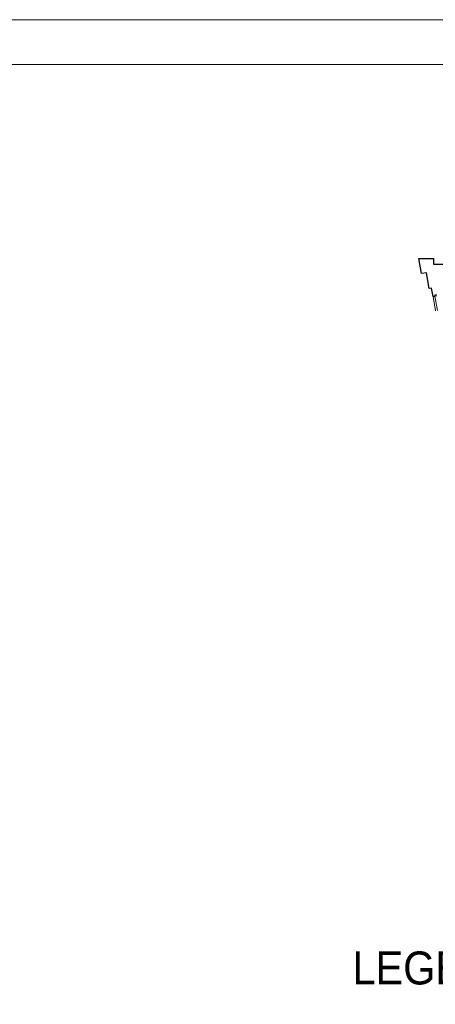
# Model space of a CAD drawing. Header units: centimetres. Extents: x 690840 to 714026, y 27673 to 40762.
# Tile 74 of 162: x 701167 to 701329, y 35879 to 36262. Entities that reach past the tile are written whole.
import ezdxf

# ---------------------------------------------------------------- set-up
doc = ezdxf.new("R2010")
doc.units = ezdxf.units.CM
doc.layers.add('Obrys powierzchni', color=50, linetype='Continuous', lineweight=9, plot=False)
for name, color, linetype, lineweight in [('Opis', 102, 'Continuous', 9), ('Przekrojowa', 253, 'Continuous', 25), ('Ramka', 255, 'Continuous', 9), ('Widokowa', 140, 'Continuous', 9)]:
    doc.layers.add(name, color=color, linetype=linetype, lineweight=lineweight)
doc.styles.add('ARIELCE', font='arial.ttf', dxfattribs={"width": 0.9})

# ---------------------------------------------------------------- blocks, each defined once
blk = doc.blocks.new('zw$2918')
at = {"layer": 'Przekrojowa', "color": 0, "ltscale": 1.6}
for p, q in [((20.1, -117.3), (0, 0)), ((0, 0), (115, 0)), ((115, 0), (115, -45)), ((115, -45), (239, -45)), ((60.2, -110.4), (20.1, -117.3)), ((81.1, -232.8), (60.2, -110.4)), ((98.9, -229.8), (81.1, -232.8)), ((110.2, -295.8), (98.9, -229.8))]:
    blk.add_line(p, q, dxfattribs=at)
at = {"layer": 'Przekrojowa', "color": 0}
for p, q in [((124.9, -293.3), (110.2, -295.8)), ((110.2, -295.8), (124.9, -293.3)), ((138.2, -283.2), (123.6, -285.7)), ((123.6, -285.7), (124.9, -293.3))]:
    blk.add_line(p, q, dxfattribs=at)
at = {"layer": 'Widokowa', "color": 0, "ltscale": 1.6}
blk.add_line((110.2, -295.8), (129, -406.2), dxfattribs=at)
at = {"layer": 'Widokowa', "color": 0}
for p, q in [((124.9, -293.3), (139.5, -290.8)), ((143.8, -403.9), (124.9, -293.3))]:
    blk.add_line(p, q, dxfattribs=at)

msp = doc.modelspace()

# ---------------------------------------------------------------- linework, layer by layer
at = {"layer": 'Obrys powierzchni', "ltscale": 1.6}
for points in [[(699552.62, 36262.32), (701652.62, 36262.32), (701652.62, 34777.32), (699552.62, 34777.32)], [(699570.12, 36244.82), (701635.12, 36244.82), (701635.12, 34794.82), (699570.12, 34794.82)]]:
    msp.add_lwpolyline(points, close=True, dxfattribs=at)

# ---------------------------------------------------------------- block references
at = {"layer": 'Ramka', "color": 251, "xscale": 0.05, "yscale": 0.05, "zscale": 0.05}
msp.add_blockref('zw$2918', (701322.23, 36169.34), dxfattribs=at)

# ---------------------------------------------------------------- texts
at = {"layer": 'Opis', "color": 7, "insert": (701296.36, 35899.58), "char_height": 14, "width": 724.063, "attachment_point": 1, "rotation": 359.981, "style": 'ARIELCE'}
msp.add_mtext('\\pxsm1,ql;{\\fArial|b0|i0|c238|p34;\\H0.916668x;LEGENDA}', dxfattribs=at)

doc.saveas('drawing.dxf')
